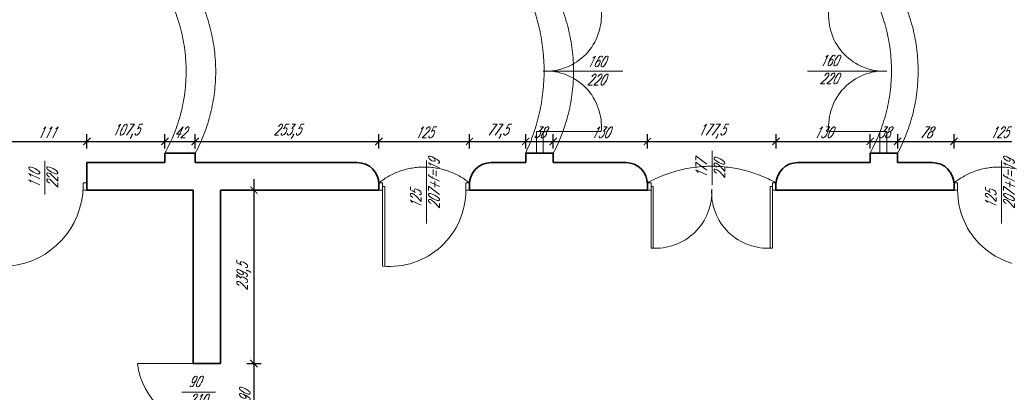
# Model space of a CAD drawing. Header units: millimetres. Extents: x 402 to 79005, y -7782 to 89952.
# Tile 34 of 256: x 23919 to 25278, y 14286 to 14801. Entities that reach past the tile are written whole.
import ezdxf

# ---------------------------------------------------------------- set-up
doc = ezdxf.new("R2010")
doc.units = ezdxf.units.MM
doc.header["$LTSCALE"] = 10
doc.linetypes.add('DASHED', pattern=[19.05, 12.7, -6.35])
doc.layers.get('0').update_dxf_attribs({"lineweight": 0})
doc.layers.get('Defpoints').update_dxf_attribs({"color": 253})
for name, color, linetype, lineweight in [('01 parter - ściany', 253, 'Continuous', 35), ('03_drzwi', 253, 'Continuous', 15), ('04-2_nad', 253, 'DASHED', 5), ('05-01_wymiary', 253, 'Continuous', 5)]:
    doc.layers.add(name, color=color, linetype=linetype, lineweight=lineweight)
doc.styles.add('ariel_wym', font='simplex.shx', dxfattribs={"width": 0.65, "oblique": 25})
doc.dimstyles.new('ariel 50 wnętrze', dxfattribs={"dimtxt": 15, "dimasz": 10, "dimexe": 10, "dimexo": 0, "dimgap": 5, "dimtad": 1, "dimdec": 1, "dimrnd": 0.5, "dimtxsty": 'ariel_wym', "dimblk": 'ARCHTICK', "dimcen": 2.5, "dimdle": 15, "dimazin": 0, "dimtfac": 1, "dimtdec": 1, "dimtix": 1, "dimtmove": 0, "dimatfit": 3, "dimldrblk": 'DOT', "dimfxl": 0, "dimarcsym": 0})

# ---------------------------------------------------------------- blocks, each defined once
blk = doc.blocks.new('_ArchTick')
at = {"color": 0, "linetype": 'ByBlock', "const_width": 0.15}
blk.add_lwpolyline([(-0.5, -0.5), (0.5, 0.5)], dxfattribs=at)
blk = doc.blocks.new('*D2648')
at = {"layer": '05-01_wymiary', "color": 0, "lineweight": -2}
for p, q in [((23900.6, 14622.7), (23900.6, 14642.7)), ((24011.6, 14622.7), (24011.6, 14642.7)), ((23885.6, 14632.7), (24026.6, 14632.7))]:
    blk.add_line(p, q, dxfattribs=at)
at = {"layer": 'Defpoints', "color": 0, "lineweight": 0}
for p in [(24011.6, 14632.7), (23900.6, 14603.4), (24011.6, 14603.4)]:
    blk.add_point(p, dxfattribs=at)
at = {"layer": '05-01_wymiary', "color": 0, "lineweight": -2, "xscale": 10, "yscale": 10, "zscale": 10, "rotation": 180}
blk.add_blockref('_ArchTick', (23900.6, 14632.7), dxfattribs=at)
at = {"layer": '05-01_wymiary', "color": 0, "lineweight": -2, "xscale": 10, "yscale": 10, "zscale": 10}
blk.add_blockref('_ArchTick', (24011.6, 14632.7), dxfattribs=at)
at = {"layer": '05-01_wymiary', "color": 0, "insert": (23956.1, 14645.2), "char_height": 15, "attachment_point": 5, "style": 'ariel_wym'}
blk.add_mtext('111', dxfattribs=at)
blk = doc.blocks.new('_Dot')
at = {"color": 0, "linetype": 'ByBlock', "lineweight": -2}
blk.add_line((-0.5, 0), (-1, 0), dxfattribs=at)
at = {"color": 0, "linetype": 'ByBlock', "const_width": 0.5}
blk.add_lwpolyline([(-0.25, 0, 1), (0.25, 0, 1)], format="xyb", close=True, dxfattribs=at)
blk = doc.blocks.new('*D2649')
at = {"layer": '05-01_wymiary', "color": 0, "lineweight": -2}
for p, q in [((24011.6, 14622.7), (24011.6, 14642.7)), ((24119.3, 14622.7), (24119.3, 14642.7)), ((23996.6, 14632.7), (24134.3, 14632.7))]:
    blk.add_line(p, q, dxfattribs=at)
at = {"layer": 'Defpoints', "color": 0, "lineweight": 0}
for p in [(24119.3, 14632.7), (24119.3, 14616.4), (24011.6, 14603.4)]:
    blk.add_point(p, dxfattribs=at)
at = {"layer": '05-01_wymiary', "color": 0, "lineweight": -2, "xscale": 10, "yscale": 10, "zscale": 10, "rotation": 180}
blk.add_blockref('_ArchTick', (24011.6, 14632.7), dxfattribs=at)
at = {"layer": '05-01_wymiary', "color": 0, "lineweight": -2, "xscale": 10, "yscale": 10, "zscale": 10}
blk.add_blockref('_ArchTick', (24119.3, 14632.7), dxfattribs=at)
at = {"layer": '05-01_wymiary', "color": 0, "insert": (24065.4, 14646.6), "char_height": 15, "attachment_point": 5, "style": 'ariel_wym'}
blk.add_mtext('107,5', dxfattribs=at)
blk = doc.blocks.new('*D2650')
at = {"layer": '05-01_wymiary', "color": 0, "lineweight": -2}
for p, q in [((24119.3, 14622.7), (24119.3, 14642.7)), ((24161.3, 14622.7), (24161.3, 14642.7)), ((24104.3, 14632.7), (24176.3, 14632.7))]:
    blk.add_line(p, q, dxfattribs=at)
at = {"layer": 'Defpoints', "color": 0, "lineweight": 0}
for p in [(24161.3, 14632.7), (24119.3, 14616.4), (24161.3, 14616.4)]:
    blk.add_point(p, dxfattribs=at)
at = {"layer": '05-01_wymiary', "color": 0, "lineweight": -2, "xscale": 10, "yscale": 10, "zscale": 10, "rotation": 180}
blk.add_blockref('_ArchTick', (24119.3, 14632.7), dxfattribs=at)
at = {"layer": '05-01_wymiary', "color": 0, "lineweight": -2, "xscale": 10, "yscale": 10, "zscale": 10}
blk.add_blockref('_ArchTick', (24161.3, 14632.7), dxfattribs=at)
at = {"layer": '05-01_wymiary', "color": 0, "insert": (24140.3, 14645.2), "char_height": 15, "attachment_point": 5, "style": 'ariel_wym'}
blk.add_mtext('42', dxfattribs=at)
blk = doc.blocks.new('*D2651')
at = {"layer": '05-01_wymiary', "color": 0, "lineweight": -2}
for p, q in [((24161.3, 14622.7), (24161.3, 14642.7)), ((24414.9, 14622.7), (24414.9, 14642.7)), ((24146.3, 14632.7), (24429.9, 14632.7))]:
    blk.add_line(p, q, dxfattribs=at)
at = {"layer": 'Defpoints', "color": 0, "lineweight": 0}
for p in [(24414.9, 14632.7), (24161.3, 14616.4), (24414.9, 14565.4)]:
    blk.add_point(p, dxfattribs=at)
at = {"layer": '05-01_wymiary', "color": 0, "lineweight": -2, "xscale": 10, "yscale": 10, "zscale": 10, "rotation": 180}
blk.add_blockref('_ArchTick', (24161.3, 14632.7), dxfattribs=at)
at = {"layer": '05-01_wymiary', "color": 0, "lineweight": -2, "xscale": 10, "yscale": 10, "zscale": 10}
blk.add_blockref('_ArchTick', (24414.9, 14632.7), dxfattribs=at)
at = {"layer": '05-01_wymiary', "color": 0, "insert": (24288.1, 14646.6), "char_height": 15, "attachment_point": 5, "style": 'ariel_wym'}
blk.add_mtext('253,5', dxfattribs=at)
blk = doc.blocks.new('*D2652')
at = {"layer": '05-01_wymiary', "color": 0, "lineweight": -2}
for p, q in [((24414.9, 14622.7), (24414.9, 14642.7)), ((24539.9, 14622.7), (24539.9, 14642.7)), ((24399.9, 14632.7), (24554.9, 14632.7))]:
    blk.add_line(p, q, dxfattribs=at)
at = {"layer": 'Defpoints', "color": 0, "lineweight": 0}
for p in [(24539.9, 14632.7), (24414.9, 14565.4), (24539.9, 14565.4)]:
    blk.add_point(p, dxfattribs=at)
at = {"layer": '05-01_wymiary', "color": 0, "lineweight": -2, "xscale": 10, "yscale": 10, "zscale": 10, "rotation": 180}
blk.add_blockref('_ArchTick', (24414.9, 14632.7), dxfattribs=at)
at = {"layer": '05-01_wymiary', "color": 0, "lineweight": -2, "xscale": 10, "yscale": 10, "zscale": 10}
blk.add_blockref('_ArchTick', (24539.9, 14632.7), dxfattribs=at)
at = {"layer": '05-01_wymiary', "color": 0, "insert": (24477.4, 14645.2), "char_height": 15, "attachment_point": 5, "style": 'ariel_wym'}
blk.add_mtext('125', dxfattribs=at)
blk = doc.blocks.new('*D2653')
at = {"layer": '05-01_wymiary', "color": 0, "lineweight": -2}
for p, q in [((24539.9, 14622.7), (24539.9, 14642.7)), ((24617.6, 14622.7), (24617.6, 14642.7)), ((24524.9, 14632.7), (24632.6, 14632.7))]:
    blk.add_line(p, q, dxfattribs=at)
at = {"layer": 'Defpoints', "color": 0, "lineweight": 0}
for p in [(24617.6, 14632.7), (24617.6, 14616.4), (24539.9, 14565.4)]:
    blk.add_point(p, dxfattribs=at)
at = {"layer": '05-01_wymiary', "color": 0, "lineweight": -2, "xscale": 10, "yscale": 10, "zscale": 10, "rotation": 180}
blk.add_blockref('_ArchTick', (24539.9, 14632.7), dxfattribs=at)
at = {"layer": '05-01_wymiary', "color": 0, "lineweight": -2, "xscale": 10, "yscale": 10, "zscale": 10}
blk.add_blockref('_ArchTick', (24617.6, 14632.7), dxfattribs=at)
at = {"layer": '05-01_wymiary', "color": 0, "insert": (24578.7, 14646.6), "char_height": 15, "attachment_point": 5, "style": 'ariel_wym'}
blk.add_mtext('77,5', dxfattribs=at)
blk = doc.blocks.new('*D2654')
at = {"layer": '05-01_wymiary', "color": 0, "lineweight": -2}
for p, q in [((24617.6, 14622.7), (24617.6, 14642.7)), ((24655.6, 14622.7), (24655.6, 14642.7)), ((24602.6, 14632.7), (24670.6, 14632.7))]:
    blk.add_line(p, q, dxfattribs=at)
at = {"layer": 'Defpoints', "color": 0, "lineweight": 0}
for p in [(24655.6, 14632.7), (24617.6, 14616.4), (24655.6, 14616.4)]:
    blk.add_point(p, dxfattribs=at)
at = {"layer": '05-01_wymiary', "color": 0, "lineweight": -2, "xscale": 10, "yscale": 10, "zscale": 10, "rotation": 180}
blk.add_blockref('_ArchTick', (24617.6, 14632.7), dxfattribs=at)
at = {"layer": '05-01_wymiary', "color": 0, "lineweight": -2, "xscale": 10, "yscale": 10, "zscale": 10}
blk.add_blockref('_ArchTick', (24655.6, 14632.7), dxfattribs=at)
at = {"layer": '05-01_wymiary', "color": 0, "insert": (24636.6, 14645.2), "char_height": 15, "attachment_point": 5, "style": 'ariel_wym'}
blk.add_mtext('38', dxfattribs=at)
blk = doc.blocks.new('*D2655')
at = {"layer": '05-01_wymiary', "color": 0, "lineweight": -2}
for p, q in [((24655.6, 14622.7), (24655.6, 14642.7)), ((24785.6, 14622.7), (24785.6, 14642.7)), ((24640.6, 14632.7), (24800.6, 14632.7))]:
    blk.add_line(p, q, dxfattribs=at)
at = {"layer": 'Defpoints', "color": 0, "lineweight": 0}
for p in [(24785.6, 14632.7), (24655.6, 14616.4), (24785.6, 14575.4)]:
    blk.add_point(p, dxfattribs=at)
at = {"layer": '05-01_wymiary', "color": 0, "lineweight": -2, "xscale": 10, "yscale": 10, "zscale": 10, "rotation": 180}
blk.add_blockref('_ArchTick', (24655.6, 14632.7), dxfattribs=at)
at = {"layer": '05-01_wymiary', "color": 0, "lineweight": -2, "xscale": 10, "yscale": 10, "zscale": 10}
blk.add_blockref('_ArchTick', (24785.6, 14632.7), dxfattribs=at)
at = {"layer": '05-01_wymiary', "color": 0, "insert": (24720.6, 14645.2), "char_height": 15, "attachment_point": 5, "style": 'ariel_wym'}
blk.add_mtext('130', dxfattribs=at)
blk = doc.blocks.new('*D2656')
at = {"layer": '05-01_wymiary', "color": 0, "lineweight": -2}
for p, q in [((24785.6, 14622.7), (24785.6, 14642.7)), ((24963.1, 14622.7), (24963.1, 14642.7)), ((24770.6, 14632.7), (24978.1, 14632.7))]:
    blk.add_line(p, q, dxfattribs=at)
at = {"layer": 'Defpoints', "color": 0, "lineweight": 0}
for p in [(24963.1, 14632.7), (24785.6, 14575.4), (24963.1, 14573.4)]:
    blk.add_point(p, dxfattribs=at)
at = {"layer": '05-01_wymiary', "color": 0, "lineweight": -2, "xscale": 10, "yscale": 10, "zscale": 10, "rotation": 180}
blk.add_blockref('_ArchTick', (24785.6, 14632.7), dxfattribs=at)
at = {"layer": '05-01_wymiary', "color": 0, "lineweight": -2, "xscale": 10, "yscale": 10, "zscale": 10}
blk.add_blockref('_ArchTick', (24963.1, 14632.7), dxfattribs=at)
at = {"layer": '05-01_wymiary', "color": 0, "insert": (24874.3, 14646.6), "char_height": 15, "attachment_point": 5, "style": 'ariel_wym'}
blk.add_mtext('177,5', dxfattribs=at)
blk = doc.blocks.new('*D2657')
at = {"layer": '05-01_wymiary', "color": 0, "lineweight": -2}
for p, q in [((24963.1, 14622.7), (24963.1, 14642.7)), ((25093.1, 14622.7), (25093.1, 14642.7)), ((24948.1, 14632.7), (25108.1, 14632.7))]:
    blk.add_line(p, q, dxfattribs=at)
at = {"layer": 'Defpoints', "color": 0, "lineweight": 0}
for p in [(25093.1, 14632.7), (25093.1, 14616.4), (24963.1, 14573.4)]:
    blk.add_point(p, dxfattribs=at)
at = {"layer": '05-01_wymiary', "color": 0, "lineweight": -2, "xscale": 10, "yscale": 10, "zscale": 10, "rotation": 180}
blk.add_blockref('_ArchTick', (24963.1, 14632.7), dxfattribs=at)
at = {"layer": '05-01_wymiary', "color": 0, "lineweight": -2, "xscale": 10, "yscale": 10, "zscale": 10}
blk.add_blockref('_ArchTick', (25093.1, 14632.7), dxfattribs=at)
at = {"layer": '05-01_wymiary', "color": 0, "insert": (25028.1, 14645.2), "char_height": 15, "attachment_point": 5, "style": 'ariel_wym'}
blk.add_mtext('130', dxfattribs=at)
blk = doc.blocks.new('*D2658')
at = {"layer": '05-01_wymiary', "color": 0, "lineweight": -2}
for p, q in [((25093.1, 14622.7), (25093.1, 14642.7)), ((25131.1, 14622.7), (25131.1, 14642.7)), ((25078.1, 14632.7), (25146.1, 14632.7))]:
    blk.add_line(p, q, dxfattribs=at)
at = {"layer": 'Defpoints', "color": 0, "lineweight": 0}
for p in [(25131.1, 14632.7), (25093.1, 14616.4), (25131.1, 14616.4)]:
    blk.add_point(p, dxfattribs=at)
at = {"layer": '05-01_wymiary', "color": 0, "lineweight": -2, "xscale": 10, "yscale": 10, "zscale": 10, "rotation": 180}
blk.add_blockref('_ArchTick', (25093.1, 14632.7), dxfattribs=at)
at = {"layer": '05-01_wymiary', "color": 0, "lineweight": -2, "xscale": 10, "yscale": 10, "zscale": 10}
blk.add_blockref('_ArchTick', (25131.1, 14632.7), dxfattribs=at)
at = {"layer": '05-01_wymiary', "color": 0, "insert": (25112.1, 14645.2), "char_height": 15, "attachment_point": 5, "style": 'ariel_wym'}
blk.add_mtext('38', dxfattribs=at)
blk = doc.blocks.new('*D2659')
at = {"layer": '05-01_wymiary', "color": 0, "lineweight": -2}
for p, q in [((25131.1, 14622.7), (25131.1, 14642.7)), ((25208.9, 14622.7), (25208.9, 14642.7)), ((25116.1, 14632.7), (25223.9, 14632.7))]:
    blk.add_line(p, q, dxfattribs=at)
at = {"layer": 'Defpoints', "color": 0, "lineweight": 0}
for p in [(25208.9, 14632.7), (25131.1, 14616.4), (25208.9, 14573.4)]:
    blk.add_point(p, dxfattribs=at)
at = {"layer": '05-01_wymiary', "color": 0, "lineweight": -2, "xscale": 10, "yscale": 10, "zscale": 10, "rotation": 180}
blk.add_blockref('_ArchTick', (25131.1, 14632.7), dxfattribs=at)
at = {"layer": '05-01_wymiary', "color": 0, "lineweight": -2, "xscale": 10, "yscale": 10, "zscale": 10}
blk.add_blockref('_ArchTick', (25208.9, 14632.7), dxfattribs=at)
at = {"layer": '05-01_wymiary', "color": 0, "insert": (25170, 14645.2), "char_height": 15, "attachment_point": 5, "style": 'ariel_wym'}
blk.add_mtext('78', dxfattribs=at)
blk = doc.blocks.new('*D2660')
at = {"layer": '05-01_wymiary', "color": 0, "lineweight": -2}
for p, q in [((25208.9, 14622.7), (25208.9, 14642.7)), ((25333.9, 14622.7), (25333.9, 14642.7)), ((25193.9, 14632.7), (25348.9, 14632.7))]:
    blk.add_line(p, q, dxfattribs=at)
at = {"layer": 'Defpoints', "color": 0, "lineweight": 0}
for p in [(25333.9, 14632.7), (25208.9, 14573.4), (25333.9, 14573.4)]:
    blk.add_point(p, dxfattribs=at)
at = {"layer": '05-01_wymiary', "color": 0, "lineweight": -2, "xscale": 10, "yscale": 10, "zscale": 10, "rotation": 180}
blk.add_blockref('_ArchTick', (25208.9, 14632.7), dxfattribs=at)
at = {"layer": '05-01_wymiary', "color": 0, "lineweight": -2, "xscale": 10, "yscale": 10, "zscale": 10}
blk.add_blockref('_ArchTick', (25333.9, 14632.7), dxfattribs=at)
at = {"layer": '05-01_wymiary', "color": 0, "insert": (25271.4, 14645.2), "char_height": 15, "attachment_point": 5, "style": 'ariel_wym'}
blk.add_mtext('125', dxfattribs=at)
blk = doc.blocks.new('*D2677')
at = {"layer": '05-01_wymiary', "color": 0, "lineweight": -2}
for p, q in [((24242.3, 14580.4), (24242.3, 14310.7)), ((24232.3, 14565.4), (24252.3, 14565.4)), ((24232.3, 14325.7), (24252.3, 14325.7))]:
    blk.add_line(p, q, dxfattribs=at)
at = {"layer": 'Defpoints', "color": 0, "lineweight": 0}
for p in [(24196.2, 14565.4), (24196.2, 14325.7), (24242.3, 14325.7)]:
    blk.add_point(p, dxfattribs=at)
at = {"layer": '05-01_wymiary', "color": 0, "lineweight": -2, "xscale": 10, "yscale": 10, "zscale": 10}
for p, rotation in [((24242.3, 14565.4), 90), ((24242.3, 14325.7), 270)]:
    blk.add_blockref('_ArchTick', p, dxfattribs=dict(at, rotation=rotation))
at = {"layer": '05-01_wymiary', "color": 0, "insert": (24228.3, 14445.6), "char_height": 15, "attachment_point": 5, "rotation": 90, "style": 'ariel_wym'}
blk.add_mtext('239,5', dxfattribs=at)
blk = doc.blocks.new('*D2678')
at = {"layer": '05-01_wymiary', "color": 0, "lineweight": -2}
for p, q in [((24242.3, 14340.7), (24242.3, 14220.7)), ((24232.3, 14325.7), (24252.3, 14325.7)), ((24232.3, 14235.7), (24252.3, 14235.7))]:
    blk.add_line(p, q, dxfattribs=at)
at = {"layer": 'Defpoints', "color": 0, "lineweight": 0}
for p in [(24196.2, 14325.7), (24196.2, 14235.7), (24242.3, 14235.7)]:
    blk.add_point(p, dxfattribs=at)
at = {"layer": '05-01_wymiary', "color": 0, "lineweight": -2, "xscale": 10, "yscale": 10, "zscale": 10}
for p, rotation in [((24242.3, 14325.7), 90), ((24242.3, 14235.7), 270)]:
    blk.add_blockref('_ArchTick', p, dxfattribs=dict(at, rotation=rotation))
at = {"layer": '05-01_wymiary', "color": 0, "insert": (24229.8, 14280.7), "char_height": 15, "attachment_point": 5, "rotation": 90, "style": 'ariel_wym'}
blk.add_mtext('90', dxfattribs=at)

msp = doc.modelspace()

# ---------------------------------------------------------------- linework, layer by layer
at = {"layer": '01 parter - ściany'}
for p, q in [((24119.26, 14603.4), (24119.26, 14616.5)), ((24119.26, 14616.4), (24161.26, 14616.4)), ((24161.26, 14616.4), (24161.26, 14603.4)), ((24617.56, 14603.4), (24617.56, 14616.4)), ((24617.56, 14616.4), (24655.56, 14616.4)), ((24655.56, 14616.4), (24655.56, 14603.4)), ((25093.06, 14603.4), (25093.06, 14616.4)), ((25093.06, 14616.4), (25131.06, 14616.4)), ((25131.06, 14616.4), (25131.06, 14603.4)), ((24119.26, 14603.4), (24011.56, 14603.4)), ((24011.56, 14603.4), (24011.56, 14565.4)), ((24384.86, 14603.4), (24161.06, 14603.4)), ((24617.56, 14603.4), (24569.86, 14603.4)), ((24755.56, 14603.4), (24655.56, 14603.4)), ((25093.06, 14603.4), (24993.06, 14603.4)), ((25178.86, 14603.4), (25131.06, 14603.4)), ((24414.86, 14573.4), (24414.86, 14565.4)), ((24539.86, 14573.4), (24539.86, 14565.4)), ((24785.56, 14573.4), (24785.56, 14565.4)), ((24963.06, 14573.4), (24963.06, 14565.4)), ((25208.86, 14573.4), (25208.86, 14565.4)), ((24158.23, 14565.4), (24011.56, 14565.4)), ((24158.23, 14325.74), (24158.23, 14565.4)), ((24414.86, 14565.4), (24196.23, 14565.4)), ((24196.23, 14325.74), (24196.23, 14565.4)), ((24785.56, 14565.4), (24539.86, 14565.4)), ((25208.86, 14565.4), (24963.06, 14565.4)), ((24196.23, 14325.74), (24158.23, 14325.74))]:
    msp.add_line(p, q, dxfattribs=at)
for centre, start, end in [((24384.86, 14573.4), 0, 90), ((24569.86, 14573.4), 90, 180), ((24755.56, 14573.4), 0, 90), ((24993.06, 14573.4), 90, 180), ((25178.86, 14573.4), 0, 90)]:
    msp.add_arc(centre, 30, start, end, dxfattribs=at)
at = {"layer": '03_drzwi'}
for p, q in [((24649.36, 14729.9), (24751.41, 14729.9)), ((25006.39, 14729.9), (25108.44, 14729.9)), ((24632.24, 14646.4), (24632.24, 14616.4)), ((24632.24, 14646.4), (24641.74, 14646.4)), ((24641.74, 14646.4), (24641.74, 14616.4)), ((24641.74, 14646.4), (24721.74, 14646.4)), ((25036.06, 14646.4), (25116.06, 14646.4)), ((25106.56, 14646.4), (25106.56, 14616.4)), ((25116.06, 14646.4), (25106.56, 14646.4)), ((25116.06, 14646.4), (25116.06, 14616.4)), ((24874.75, 14572.8), (24874.75, 14619.44)), ((23953.65, 14559.28), (23953.65, 14605.93)), ((24480.43, 14519.13), (24480.43, 14606.16)), ((25274.43, 14519.13), (25274.43, 14606.16)), ((24006.56, 14565.4), (24006.56, 14575.4)), ((24006.56, 14575.4), (24011.56, 14575.4)), ((24414.86, 14575.4), (24419.86, 14575.4)), ((24419.86, 14575.4), (24419.86, 14565.4)), ((24534.86, 14565.4), (24534.86, 14575.4)), ((24534.86, 14575.4), (24539.86, 14575.4)), ((24785.56, 14575.4), (24790.56, 14575.4)), ((24790.56, 14575.4), (24790.56, 14565.4)), ((24963.06, 14575.4), (24958.06, 14575.4)), ((24958.06, 14575.4), (24958.06, 14565.4)), ((25213.86, 14575.4), (25208.86, 14575.4)), ((25213.86, 14565.4), (25213.86, 14575.4)), ((24011.56, 14565.4), (24006.56, 14565.4)), ((24419.86, 14565.4), (24414.86, 14565.4)), ((24419.86, 14570.4), (24419.86, 14460.4)), ((24422.86, 14570.4), (24419.86, 14570.4)), ((24422.86, 14570.4), (24422.82, 14460.73)), ((24539.86, 14565.4), (24534.86, 14565.4)), ((24790.56, 14565.4), (24785.56, 14565.4)), ((24790.56, 14570.4), (24790.56, 14485.4)), ((24793.56, 14570.4), (24790.56, 14570.4)), ((24793.56, 14570.4), (24793.53, 14485.21)), ((24955.06, 14570.4), (24955.09, 14485.21)), ((24955.06, 14570.4), (24958.06, 14570.4)), ((24958.06, 14570.4), (24958.06, 14485.4)), ((24958.06, 14565.4), (24963.06, 14565.4)), ((25208.86, 14565.4), (25213.86, 14565.4)), ((24177.23, 14325.74), (24081.36, 14325.74)), ((24142.7, 14286.42), (24189.35, 14286.42))]:
    msp.add_line(p, q, dxfattribs=at)
for centre, radius, start, end in [((24645.55, 14806.33), 76.52, 267.14519, 5.30746), ((25112.25, 14806.33), 76.52, 174.69254, 272.85481), ((24645.55, 14653.48), 76.52, 354.69254, 92.85481), ((25112.25, 14653.48), 76.52, 87.14519, 185.30746), ((23893.85, 14572.52), 112.73, 275.962, 358.92283), ((24429.77, 14565.03), 105.09, 264.58969, 0.20518), ((24797.03, 14562.53), 77.4, 265.20238, 3.24733), ((24951.59, 14562.53), 77.4, 176.75267, 274.79762), ((25318.95, 14565.03), 105.09, 179.79482, 275.41031), ((24185.06, 14340.14), 104.69, 187.90368, 265.71058)]:
    msp.add_arc(centre, radius, start, end, dxfattribs=at)
at = {"layer": '04-2_nad', "ltscale": 2}
for centre, radius, start, end in [((23917.75, 14729.45), 231.01, 330.72925, 29.27076), ((23949.52, 14729.4), 240, 331.91206, 28.08794), ((24377.57, 14730.22), 265.34, 334.75001, 25.24999), ((24440.59, 14729.6), 242.96, 332.23022, 27.93066), ((24890.72, 14730.22), 231.85, 330.77816, 29.22184), ((24917.5, 14729.9), 241.85, 332.01063, 27.98938), ((24477.36, 14497.07), 100.21, 51.4148, 128.5852), ((24874.31, 14415.46), 182.92, 60.97488, 119.02512), ((25271.36, 14497.07), 100.21, 51.4148, 128.5852)]:
    msp.add_arc(centre, radius, start, end, dxfattribs=at)

# ---------------------------------------------------------------- texts
at = {"layer": '03_drzwi', "char_height": 15, "width": 160.5905, "attachment_point": 7, "style": 'ariel_wym'}
for s, insert in [('160\\P220', (24702.07, 14710.56)), ('160\\P220', (25023.51, 14712.03)), ('90\\P210', (24151.64, 14268.55))]:
    msp.add_mtext(s, dxfattribs=dict(at, insert=insert))
at = {"layer": '03_drzwi', "char_height": 15, "width": 160.5905, "attachment_point": 7, "rotation": 90, "style": 'ariel_wym'}
for s, insert in [('125\\P207+f=19', (24498.31, 14539.9)), ('177\\P220', (24892.62, 14581.73)), ('125\\P207+f=19', (25292.31, 14539.9)), ('110\\P220', (23971.52, 14568.22))]:
    msp.add_mtext(s, dxfattribs=dict(at, insert=insert))

# ---------------------------------------------------------------- dimensions: what is measured, and where the dimension line sits
at = {"layer": '05-01_wymiary'}
for base, p1, p2, picture, middle in [((24011.56, 14632.66), (23900.56, 14603.4), (24011.56, 14603.4), '*D2648', (23956.06, 14645.16)), ((24119.26, 14632.66), (24011.56, 14603.4), (24119.26, 14616.4), '*D2649', (24065.41, 14646.59)), ((24161.26, 14632.66), (24119.26, 14616.4), (24161.26, 14616.4), '*D2650', (24140.26, 14645.16)), ((24414.86, 14632.66), (24161.26, 14616.4), (24414.86, 14565.4), '*D2651', (24288.06, 14646.59)), ((24539.86, 14632.66), (24414.86, 14565.4), (24539.86, 14565.4), '*D2652', (24477.36, 14645.16)), ((24617.56, 14632.66), (24539.86, 14565.4), (24617.56, 14616.4), '*D2653', (24578.71, 14646.59)), ((24655.56, 14632.66), (24617.56, 14616.4), (24655.56, 14616.4), '*D2654', (24636.56, 14645.16)), ((24785.56, 14632.66), (24655.56, 14616.4), (24785.56, 14575.4), '*D2655', (24720.56, 14645.16)), ((24963.06, 14632.66), (24785.56, 14575.4), (24963.06, 14573.4), '*D2656', (24874.31, 14646.59)), ((25093.06, 14632.66), (24963.06, 14573.4), (25093.06, 14616.4), '*D2657', (25028.06, 14645.16)), ((25131.06, 14632.66), (25093.06, 14616.4), (25131.06, 14616.4), '*D2658', (25112.06, 14645.16)), ((25208.86, 14632.66), (25131.06, 14616.4), (25208.86, 14573.4), '*D2659', (25169.96, 14645.16)), ((25333.86, 14632.66), (25208.86, 14573.4), (25333.86, 14573.4), '*D2660', (25271.36, 14645.16))]:
    dim = msp.add_linear_dim(base=base, p1=p1, p2=p2, dimstyle='ariel 50 wnętrze', override={"dimtmove": 1}, dxfattribs=at)
    dim.commit()
    dim.dimension.update_dxf_attribs({"geometry": picture, "text_midpoint": middle})
dim = msp.add_linear_dim(base=(24242.26, 14325.74), p1=(24196.23, 14565.4), p2=(24196.23, 14325.74), angle=90, dimstyle='ariel 50 wnętrze', dxfattribs=at)
dim.commit()
dim.dimension.update_dxf_attribs({"geometry": '*D2677', "text_midpoint": (24228.34, 14445.57)})
dim = msp.add_linear_dim(base=(24242.26, 14235.74), p1=(24196.23, 14325.74), p2=(24196.23, 14235.74), angle=90, dimstyle='ariel 50 wnętrze', override={"dimtmove": 1}, dxfattribs=at)
dim.commit()
dim.dimension.update_dxf_attribs({"geometry": '*D2678', "text_midpoint": (24229.76, 14280.74)})

doc.saveas('drawing.dxf')
